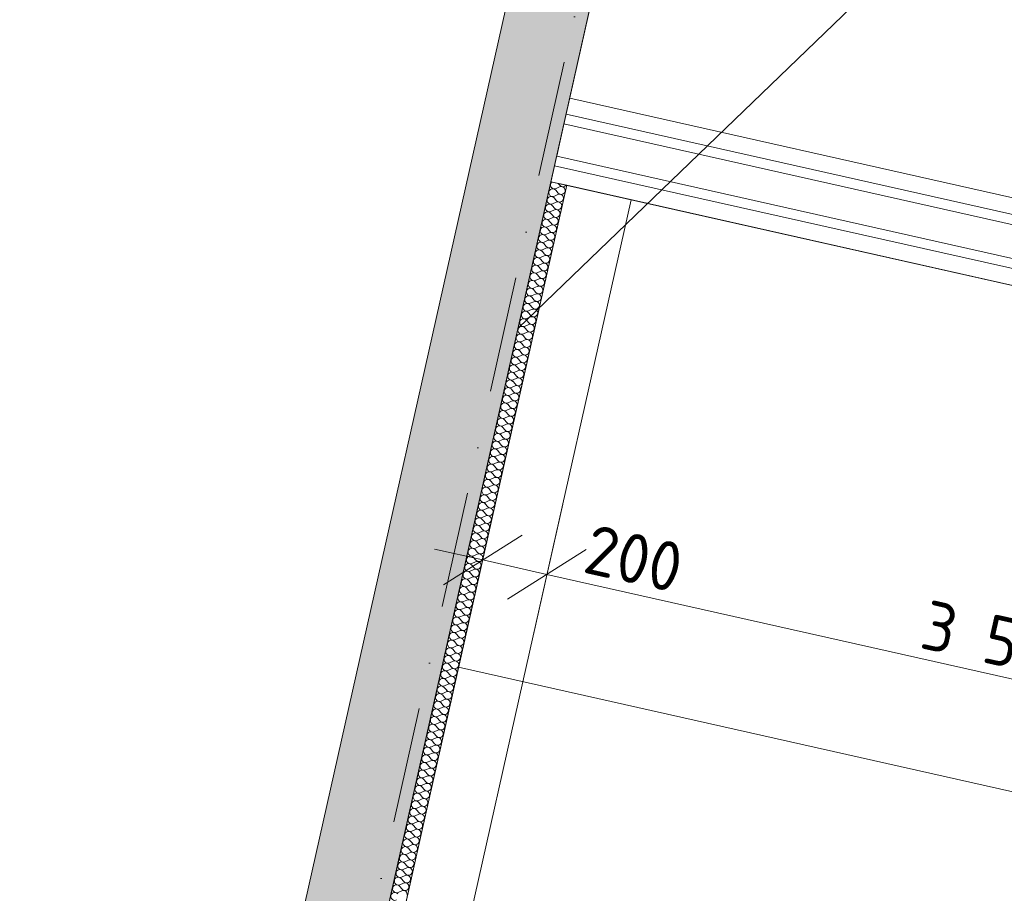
# Model space of a CAD drawing. Header units: millimetres. Extents: x -7218036 to -6936053, y 6003644 to 6210136.
# Tile 64 of 65: x -7192692 to -7189701, y 6147183 to 6149836. Entities that reach past the tile are written whole.
import ezdxf
from ezdxf.enums import TextEntityAlignment as Align

# ---------------------------------------------------------------- set-up
doc = ezdxf.new("R2010")
doc.units = ezdxf.units.MM
doc.header["$MEASUREMENT"] = 0
doc.linetypes.add('Штрихпунктирная', pattern=[670.277762, 352.777767, -176.388884, 0, -141.111112])
for name, color, linetype in [('S - автостоянка.АР', 7, 'Continuous'), ('S - МОП.АР', 7, 'Continuous'), ('АР-Стены_внутренние_пилоны.АР', 7, 'Continuous'), ('АР-Стены_Перегородки_100_.АР', 7, 'Continuous'), ('АР-Стены_Перегородки_межквартирные_200.АР', 7, 'Continuous'), ('АР-Чертеж-Оси_Осевые размеры.АР', 7, 'Continuous'), ('АР-Чертеж-Размеры.АР', 7, 'Continuous')]:
    doc.layers.add(name, color=color, linetype=linetype)
for name, color, linetype, lineweight in [('АР-Лотки_Ном._пера__120', 7, 'Continuous', 0), ('АР-рампа.АР_Ном._пера__1', 7, 'Continuous', 0), ('АР-Стены_внутренние_пилоны.АР_Ном._пера__1', 7, 'Continuous', 5), ('АР-Стены_Перегородки_100_.АР_Ном._пера__1', 7, 'Continuous', 5), ('АР-Стены_Перегородки_межквартирные_200.АР_Ном._пера__1', 7, 'Continuous', 0), ('АР-Чертеж-Оси_Осевые размеры.АР_Ном._пера__120', 7, 'Continuous', 0), ('АР-Чертеж-Размеры.АР_Ном._пера__1', 7, 'Continuous', 0)]:
    doc.layers.add(name, color=color, linetype=linetype, lineweight=lineweight)
doc.styles.add('РЎР“Р•РќР•Р\xa0РР\xa0_РЎРўРР›Р¬_1', font='GOST_Common.ttf')
doc.styles.add('РЎР“Р•РќР•Р\xa0РР\xa0_РЎРўРР›Р¬_3', font='GOTHIC.TTF')
doc.dimstyles.new('СГЕНЕРИР_СТИЛЬ__10', dxfattribs={"dimtxt": 150, "dimasz": 190, "dimexe": 0.18, "dimexo": 2000, "dimgap": 0, "dimtad": 1, "dimdec": 0, "dimzin": 0, "dimdsep": 46, "dimtxsty": 'РЎР“Р•РќР•Р\xa0РР\xa0_РЎРўРР›Р¬_1', "dimblk": 'ARROWHEAD_6', "dimblk1": 'ARROWHEAD_6', "dimblk2": 'ARROWHEAD_6', "dimcen": 0.09, "dimclrd": 7, "dimclre": 7, "dimclrt": 7, "dimazin": 0, "dimtfac": 1, "dimtdec": 4, "dimtmove": 2, "dimatfit": 3, "dimfxl": 0, "dimtolj": 1, "dimtzin": 0, "dimarcsym": 0})
doc.dimstyles.new('СГЕНЕРИР_СТИЛЬ__8', dxfattribs={"dimtxt": 150, "dimasz": 190, "dimexe": 0.18, "dimexo": 2000, "dimgap": 0, "dimtad": 1, "dimdec": 0, "dimzin": 0, "dimdsep": 46, "dimtxsty": 'РЎР“Р•РќР•Р\xa0РР\xa0_РЎРўРР›Р¬_1', "dimblk": 'ARROWHEAD_6', "dimblk1": 'ARROWHEAD_6', "dimblk2": 'ARROWHEAD_6', "dimcen": 0.09, "dimclrd": 7, "dimclre": 7, "dimclrt": 7, "dimazin": 0, "dimtfac": 1, "dimtdec": 4, "dimtmove": 0, "dimatfit": 3, "dimfxl": 0, "dimtolj": 1, "dimtzin": 0, "dimarcsym": 0})

# ---------------------------------------------------------------- blocks, each defined once
blk = doc.blocks.new('*X738', base_point=(-6566190.3, 6562677.8))
at = {"layer": 'АР-Стены_Перегородки_100_.АР_Ном._пера__1', "color": 7, "linetype": 'Continuous', "lineweight": 0}
for p, q in [((-7191062.7, 6149323.2), (-7191051.9, 6149328.1)), ((-7191056.1, 6149338.8), (-7191050.8, 6149332.7)), ((-7191069, 6149295.3), (-7191061.3, 6149286.3)), ((-7191068, 6149300), (-7191057.1, 6149304.8)), ((-7191063.8, 6149318.6), (-7191056.1, 6149309.5)), ((-7191074.2, 6149272.1), (-7191066.5, 6149263)), ((-7191073.2, 6149276.7), (-7191062.3, 6149281.6)), ((-7191079.4, 6149248.9), (-7191071.7, 6149239.8)), ((-7191078.4, 6149253.5), (-7191067.5, 6149258.4)), ((-7191088.8, 6149207), (-7191078, 6149211.9)), ((-7191084.7, 6149225.6), (-7191076.9, 6149216.6)), ((-7191083.6, 6149230.3), (-7191072.8, 6149235.2)), ((-7191095.1, 6149179.2), (-7191087.4, 6149170.1)), ((-7191094, 6149183.8), (-7191083.2, 6149188.7)), ((-7191089.9, 6149202.4), (-7191082.1, 6149193.3)), ((-7191100.3, 6149155.9), (-7191092.6, 6149146.9)), ((-7191099.3, 6149160.6), (-7191088.4, 6149165.5)), ((-7191109.7, 6149114.1), (-7191098.8, 6149119)), ((-7191105.5, 6149132.7), (-7191097.8, 6149123.6)), ((-7191104.5, 6149137.3), (-7191093.6, 6149142.2)), ((-7191116, 6149086.2), (-7191108.2, 6149077.2)), ((-7191114.9, 6149090.9), (-7191104.1, 6149095.8)), ((-7191110.7, 6149109.5), (-7191103, 6149100.4)), ((-7191121.2, 6149063), (-7191113.4, 6149054)), ((-7191120.1, 6149067.7), (-7191109.3, 6149072.5)), ((-7191130.6, 6149021.2), (-7191119.7, 6149026.1)), ((-7191126.4, 6149039.8), (-7191118.7, 6149030.7)), ((-7191125.3, 6149044.4), (-7191114.5, 6149049.3)), ((-7191135.8, 6148998), (-7191124.9, 6149002.8)), ((-7191131.6, 6149016.5), (-7191123.9, 6149007.5)), ((-7191142, 6148970.1), (-7191134.3, 6148961)), ((-7191141, 6148974.7), (-7191130.1, 6148979.6)), ((-7191136.8, 6148993.3), (-7191129.1, 6148984.3)), ((-7191147.2, 6148946.9), (-7191139.5, 6148937.8)), ((-7191146.2, 6148951.5), (-7191135.3, 6148956.4)), ((-7191156.6, 6148905), (-7191145.8, 6148909.9)), ((-7191152.5, 6148923.6), (-7191144.7, 6148914.6)), ((-7191151.4, 6148928.3), (-7191140.6, 6148933.2)), ((-7191162.9, 6148877.2), (-7191155.2, 6148868.1)), ((-7191161.9, 6148881.8), (-7191151, 6148886.7)), ((-7191157.7, 6148900.4), (-7191150, 6148891.3)), ((-7191168.1, 6148853.9), (-7191160.4, 6148844.9)), ((-7191167.1, 6148858.6), (-7191156.2, 6148863.5)), ((-7191177.5, 6148812.1), (-7191166.6, 6148817)), ((-7191173.3, 6148830.7), (-7191165.6, 6148821.6)), ((-7191172.3, 6148835.3), (-7191161.4, 6148840.2)), ((-7191182.7, 6148788.9), (-7191171.9, 6148793.8)), ((-7191178.5, 6148807.5), (-7191170.8, 6148798.4)), ((-7191189, 6148761), (-7191181.3, 6148751.9)), ((-7191187.9, 6148765.7), (-7191177.1, 6148770.5)), ((-7191183.8, 6148784.2), (-7191176, 6148775.2)), ((-7191194.2, 6148737.8), (-7191186.5, 6148728.7)), ((-7191193.2, 6148742.4), (-7191182.3, 6148747.3)), ((-7191203.6, 6148696), (-7191192.7, 6148700.8)), ((-7191199.4, 6148714.5), (-7191191.7, 6148705.5)), ((-7191198.4, 6148719.2), (-7191187.5, 6148724.1)), ((-7191209.8, 6148668.1), (-7191202.1, 6148659)), ((-7191208.8, 6148672.7), (-7191197.9, 6148677.6)), ((-7191204.6, 6148691.3), (-7191196.9, 6148682.3)), ((-7191215.1, 6148644.8), (-7191207.3, 6148635.8)), ((-7191214, 6148649.5), (-7191203.2, 6148654.4)), ((-7191224.5, 6148603), (-7191213.6, 6148607.9)), ((-7191220.3, 6148621.6), (-7191212.5, 6148612.6)), ((-7191219.2, 6148626.3), (-7191208.4, 6148631.1)), ((-7191229.7, 6148579.8), (-7191218.8, 6148584.7)), ((-7191225.5, 6148598.4), (-7191217.8, 6148589.3)), ((-7191235.9, 6148551.9), (-7191228.2, 6148542.9)), ((-7191234.9, 6148556.6), (-7191224, 6148561.5)), ((-7191230.7, 6148575.2), (-7191223, 6148566.1)), ((-7191241.1, 6148528.7), (-7191233.4, 6148519.6)), ((-7191240.1, 6148533.3), (-7191229.2, 6148538.2)), ((-7191250.5, 6148486.9), (-7191239.7, 6148491.8)), ((-7191246.4, 6148505.5), (-7191238.6, 6148496.4)), ((-7191245.3, 6148510.1), (-7191234.5, 6148515)), ((-7191256.8, 6148459), (-7191249.1, 6148449.9)), ((-7191255.7, 6148463.6), (-7191244.9, 6148468.5)), ((-7191251.6, 6148482.2), (-7191243.8, 6148473.2)), ((-7191262, 6148435.8), (-7191254.3, 6148426.7)), ((-7191261, 6148440.4), (-7191250.1, 6148445.3)), ((-7191271.4, 6148394), (-7191260.5, 6148398.8)), ((-7191267.2, 6148412.5), (-7191259.5, 6148403.5)), ((-7191266.2, 6148417.2), (-7191255.3, 6148422.1)), ((-7191276.6, 6148370.7), (-7191265.8, 6148375.6)), ((-7191272.4, 6148389.3), (-7191264.7, 6148380.3)), ((-7191282.9, 6148342.8), (-7191275.1, 6148333.8)), ((-7191281.8, 6148347.5), (-7191271, 6148352.4)), ((-7191277.7, 6148366.1), (-7191269.9, 6148357)), ((-7191288.1, 6148319.6), (-7191280.4, 6148310.6)), ((-7191287, 6148324.3), (-7191276.2, 6148329.1)), ((-7191297.5, 6148277.8), (-7191286.6, 6148282.7)), ((-7191293.3, 6148296.4), (-7191285.6, 6148287.3)), ((-7191292.3, 6148301), (-7191281.4, 6148305.9)), ((-7191303.7, 6148249.9), (-7191296, 6148240.9)), ((-7191302.7, 6148254.6), (-7191291.8, 6148259.4)), ((-7191298.5, 6148273.2), (-7191290.8, 6148264.1)), ((-7191309, 6148226.7), (-7191301.2, 6148217.6)), ((-7191307.9, 6148231.3), (-7191297.1, 6148236.2)), ((-7191318.3, 6148184.9), (-7191307.5, 6148189.8)), ((-7191314.2, 6148203.5), (-7191306.4, 6148194.4)), ((-7191313.1, 6148208.1), (-7191302.3, 6148213)), ((-7191323.6, 6148161.6), (-7191312.7, 6148166.5)), ((-7191319.4, 6148180.2), (-7191311.7, 6148171.2)), ((-7191329.8, 6148133.8), (-7191322.1, 6148124.7)), ((-7191328.8, 6148138.4), (-7191317.9, 6148143.3)), ((-7191324.6, 6148157), (-7191316.9, 6148147.9)), ((-7191335, 6148110.5), (-7191327.3, 6148101.5)), ((-7191334, 6148115.2), (-7191323.1, 6148120.1)), ((-7191344.4, 6148068.7), (-7191333.6, 6148073.6)), ((-7191340.3, 6148087.3), (-7191332.5, 6148078.2)), ((-7191339.2, 6148091.9), (-7191328.4, 6148096.8)), ((-7191350.7, 6148040.8), (-7191343, 6148031.8)), ((-7191349.6, 6148045.5), (-7191338.8, 6148050.4)), ((-7191345.5, 6148064.1), (-7191337.7, 6148055)), ((-7191355.9, 6148017.6), (-7191348.2, 6148008.6)), ((-7191354.9, 6148022.3), (-7191344, 6148027.1)), ((-7191365.3, 6147975.8), (-7191354.4, 6147980.7)), ((-7191361.1, 6147994.4), (-7191353.4, 6147985.3)), ((-7191360.1, 6147999), (-7191349.2, 6148003.9)), ((-7191370.5, 6147952.6), (-7191359.6, 6147957.4)), ((-7191366.3, 6147971.1), (-7191358.6, 6147962.1)), ((-7191376.8, 6147924.7), (-7191369, 6147915.6)), ((-7191375.7, 6147929.3), (-7191364.9, 6147934.2)), ((-7191371.5, 6147947.9), (-7191363.8, 6147938.9)), ((-7191382, 6147901.5), (-7191374.3, 6147892.4)), ((-7191380.9, 6147906.1), (-7191370.1, 6147911)), ((-7191391.4, 6147859.6), (-7191380.5, 6147864.5)), ((-7191387.2, 6147878.2), (-7191379.5, 6147869.2)), ((-7191386.2, 6147882.9), (-7191375.3, 6147887.8)), ((-7191397.6, 6147831.8), (-7191389.9, 6147822.7)), ((-7191396.6, 6147836.4), (-7191385.7, 6147841.3)), ((-7191392.4, 6147855), (-7191384.7, 6147845.9)), ((-7191402.8, 6147808.5), (-7191395.1, 6147799.5)), ((-7191401.8, 6147813.2), (-7191390.9, 6147818.1)), ((-7191412.2, 6147766.7), (-7191401.4, 6147771.6)), ((-7191408.1, 6147785.3), (-7191400.3, 6147776.2)), ((-7191407, 6147789.9), (-7191396.2, 6147794.8)), ((-7191417.5, 6147743.5), (-7191406.6, 6147748.4)), ((-7191413.3, 6147762.1), (-7191405.6, 6147753)), ((-7191423.7, 6147715.6), (-7191416, 6147706.5)), ((-7191422.7, 6147720.3), (-7191411.8, 6147725.1)), ((-7191418.5, 6147738.8), (-7191410.8, 6147729.8)), ((-7191428.9, 6147692.4), (-7191421.2, 6147683.3)), ((-7191427.9, 6147697), (-7191417, 6147701.9)), ((-7191438.3, 6147650.6), (-7191427.5, 6147655.4)), ((-7191434.1, 6147669.1), (-7191426.4, 6147660.1)), ((-7191433.1, 6147673.8), (-7191422.2, 6147678.7)), ((-7191444.6, 6147622.7), (-7191436.8, 6147613.6)), ((-7191443.5, 6147627.3), (-7191432.7, 6147632.2)), ((-7191439.4, 6147645.9), (-7191431.6, 6147636.9)), ((-7191449.8, 6147599.4), (-7191442.1, 6147590.4)), ((-7191448.8, 6147604.1), (-7191437.9, 6147609)), ((-7191459.2, 6147557.6), (-7191448.3, 6147562.5)), ((-7191455, 6147576.2), (-7191447.3, 6147567.2)), ((-7191454, 6147580.9), (-7191443.1, 6147585.7)), ((-7191464.4, 6147534.4), (-7191453.5, 6147539.3)), ((-7191460.2, 6147553), (-7191452.5, 6147543.9)), ((-7191470.7, 6147506.5), (-7191462.9, 6147497.5)), ((-7191469.6, 6147511.2), (-7191458.8, 6147516.1)), ((-7191465.4, 6147529.8), (-7191457.7, 6147520.7)), ((-7191475.9, 6147483.3), (-7191468.1, 6147474.2)), ((-7191474.8, 6147487.9), (-7191464, 6147492.8)), ((-7191485.3, 6147441.5), (-7191474.4, 6147446.4)), ((-7191481.1, 6147460.1), (-7191473.4, 6147451)), ((-7191480, 6147464.7), (-7191469.2, 6147469.6)), ((-7191491.5, 6147413.6), (-7191483.8, 6147404.5)), ((-7191490.5, 6147418.2), (-7191479.6, 6147423.1)), ((-7191486.3, 6147436.8), (-7191478.6, 6147427.8)), ((-7191496.7, 6147390.4), (-7191489, 6147381.3)), ((-7191495.7, 6147395), (-7191484.8, 6147399.9)), ((-7191506.1, 6147348.6), (-7191495.3, 6147353.4)), ((-7191502, 6147367.1), (-7191494.2, 6147358.1)), ((-7191500.9, 6147371.8), (-7191490.1, 6147376.7)), ((-7191511.3, 6147325.3), (-7191500.5, 6147330.2)), ((-7191507.2, 6147343.9), (-7191499.4, 6147334.9)), ((-7191517.6, 6147297.4), (-7191509.9, 6147288.4)), ((-7191516.6, 6147302.1), (-7191505.7, 6147307)), ((-7191512.4, 6147320.7), (-7191504.7, 6147311.6)), ((-7191522.8, 6147274.2), (-7191515.1, 6147265.2)), ((-7191521.8, 6147278.9), (-7191510.9, 6147283.7)), ((-7191532.2, 6147232.4), (-7191521.4, 6147237.3)), ((-7191528, 6147251), (-7191520.3, 6147241.9)), ((-7191527, 6147255.6), (-7191516.1, 6147260.5)), ((-7191538.5, 6147204.5), (-7191530.7, 6147195.5)), ((-7191537.4, 6147209.2), (-7191526.6, 6147214)), ((-7191533.3, 6147227.8), (-7191525.5, 6147218.7)), ((-7191542.6, 6147185.9), (-7191531.8, 6147190.8))]:
    blk.add_line(p, q, dxfattribs=at)
for centre, start, end in [((-7191067.6, 6149334.1), 130.0724, 294.2147), ((-7191047, 6149317.2), 347.3448, 114.2147), ((-7191041.8, 6149340.5), 220.4749, 324.1165), ((-7191078.1, 6149287.6), 40.4749, 294.2147), ((-7191072.8, 6149310.8), 40.4749, 294.2147), ((-7191052.2, 6149294), 347.3448, 114.2147), ((-7191047, 6149317.2), 220.4749, 347.3448), ((-7191083.3, 6149264.4), 40.4749, 294.2147), ((-7191057.4, 6149270.8), 220.4749, 347.3448), ((-7191057.4, 6149270.8), 347.3448, 114.2147), ((-7191052.2, 6149294), 220.4749, 347.3448), ((-7191088.5, 6149241.1), 40.4749, 294.2147), ((-7191067.9, 6149224.3), 347.3448, 114.2147), ((-7191062.7, 6149247.5), 220.4749, 347.3448), ((-7191062.7, 6149247.5), 347.3448, 114.2147), ((-7191098.9, 6149194.7), 40.4749, 294.2147), ((-7191093.7, 6149217.9), 40.4749, 294.2147), ((-7191073.1, 6149201.1), 347.3448, 114.2147), ((-7191067.9, 6149224.3), 220.4749, 347.3448), ((-7191104.1, 6149171.4), 40.4749, 294.2147), ((-7191078.3, 6149177.8), 347.3448, 114.2147), ((-7191073.1, 6149201.1), 220.4749, 347.3448), ((-7191109.4, 6149148.2), 40.4749, 294.2147), ((-7191083.5, 6149154.6), 220.4749, 347.3448), ((-7191083.5, 6149154.6), 347.3448, 114.2147), ((-7191078.3, 6149177.8), 220.4749, 347.3448), ((-7191114.6, 6149125), 40.4749, 294.2147), ((-7191094, 6149108.1), 347.3448, 114.2147), ((-7191088.7, 6149131.4), 220.4749, 347.3448), ((-7191088.7, 6149131.4), 347.3448, 114.2147), ((-7191125, 6149078.5), 40.4749, 294.2147), ((-7191119.8, 6149101.7), 40.4749, 294.2147), ((-7191099.2, 6149084.9), 347.3448, 114.2147), ((-7191094, 6149108.1), 220.4749, 347.3448), ((-7191130.2, 6149055.3), 40.4749, 294.2147), ((-7191104.4, 6149061.7), 220.4749, 347.3448), ((-7191104.4, 6149061.7), 347.3448, 114.2147), ((-7191099.2, 6149084.9), 220.4749, 347.3448), ((-7191135.4, 6149032), 40.4749, 294.2147), ((-7191114.8, 6149015.2), 347.3448, 114.2147), ((-7191109.6, 6149038.4), 220.4749, 347.3448), ((-7191109.6, 6149038.4), 347.3448, 114.2147), ((-7191145.9, 6148985.6), 40.4749, 294.2147), ((-7191140.7, 6149008.8), 40.4749, 294.2147), ((-7191120, 6148992), 347.3448, 114.2147), ((-7191114.8, 6149015.2), 220.4749, 347.3448), ((-7191151.1, 6148962.4), 40.4749, 294.2147), ((-7191125.2, 6148968.8), 220.4749, 347.3448), ((-7191125.2, 6148968.8), 347.3448, 114.2147), ((-7191120, 6148992), 220.4749, 347.3448), ((-7191156.3, 6148939.1), 40.4749, 294.2147), ((-7191130.5, 6148945.5), 220.4749, 347.3448), ((-7191130.5, 6148945.5), 347.3448, 114.2147), ((-7191161.5, 6148915.9), 40.4749, 294.2147), ((-7191140.9, 6148899.1), 347.3448, 114.2147), ((-7191135.7, 6148922.3), 220.4749, 347.3448), ((-7191135.7, 6148922.3), 347.3448, 114.2147), ((-7191172, 6148869.4), 40.4749, 294.2147), ((-7191166.7, 6148892.7), 40.4749, 294.2147), ((-7191146.1, 6148875.8), 347.3448, 114.2147), ((-7191140.9, 6148899.1), 220.4749, 347.3448), ((-7191177.2, 6148846.2), 40.4749, 294.2147), ((-7191151.3, 6148852.6), 220.4749, 347.3448), ((-7191151.3, 6148852.6), 347.3448, 114.2147), ((-7191146.1, 6148875.8), 220.4749, 347.3448), ((-7191182.4, 6148823), 40.4749, 294.2147), ((-7191161.8, 6148806.1), 347.3448, 114.2147), ((-7191156.5, 6148829.4), 220.4749, 347.3448), ((-7191156.5, 6148829.4), 347.3448, 114.2147), ((-7191192.8, 6148776.5), 40.4749, 294.2147), ((-7191187.6, 6148799.7), 40.4749, 294.2147), ((-7191167, 6148782.9), 347.3448, 114.2147), ((-7191161.8, 6148806.1), 220.4749, 347.3448), ((-7191198, 6148753.3), 40.4749, 294.2147), ((-7191172.2, 6148759.7), 220.4749, 347.3448), ((-7191172.2, 6148759.7), 347.3448, 114.2147), ((-7191167, 6148782.9), 220.4749, 347.3448), ((-7191203.3, 6148730), 40.4749, 294.2147), ((-7191177.4, 6148736.4), 220.4749, 347.3448), ((-7191177.4, 6148736.4), 347.3448, 114.2147), ((-7191208.5, 6148706.8), 40.4749, 294.2147), ((-7191187.8, 6148690), 347.3448, 114.2147), ((-7191182.6, 6148713.2), 220.4749, 347.3448), ((-7191182.6, 6148713.2), 347.3448, 114.2147), ((-7191218.9, 6148660.4), 40.4749, 294.2147), ((-7191213.7, 6148683.6), 40.4749, 294.2147), ((-7191193.1, 6148666.8), 347.3448, 114.2147), ((-7191187.8, 6148690), 220.4749, 347.3448), ((-7191224.1, 6148637.1), 40.4749, 294.2147), ((-7191198.3, 6148643.5), 220.4749, 347.3448), ((-7191198.3, 6148643.5), 347.3448, 114.2147), ((-7191193.1, 6148666.8), 220.4749, 347.3448), ((-7191229.3, 6148613.9), 40.4749, 294.2147), ((-7191208.7, 6148597.1), 347.3448, 114.2147), ((-7191203.5, 6148620.3), 220.4749, 347.3448), ((-7191203.5, 6148620.3), 347.3448, 114.2147), ((-7191239.8, 6148567.4), 40.4749, 294.2147), ((-7191234.5, 6148590.7), 40.4749, 294.2147), ((-7191213.9, 6148573.8), 347.3448, 114.2147), ((-7191208.7, 6148597.1), 220.4749, 347.3448), ((-7191245, 6148544.2), 40.4749, 294.2147), ((-7191219.1, 6148550.6), 220.4749, 347.3448), ((-7191219.1, 6148550.6), 347.3448, 114.2147), ((-7191213.9, 6148573.8), 220.4749, 347.3448), ((-7191250.2, 6148521), 40.4749, 294.2147), ((-7191224.4, 6148527.4), 220.4749, 347.3448), ((-7191224.4, 6148527.4), 347.3448, 114.2147), ((-7191255.4, 6148497.7), 40.4749, 294.2147), ((-7191234.8, 6148480.9), 347.3448, 114.2147), ((-7191229.6, 6148504.1), 220.4749, 347.3448), ((-7191229.6, 6148504.1), 347.3448, 114.2147), ((-7191265.8, 6148451.3), 40.4749, 294.2147), ((-7191260.6, 6148474.5), 40.4749, 294.2147), ((-7191240, 6148457.7), 347.3448, 114.2147), ((-7191234.8, 6148480.9), 220.4749, 347.3448), ((-7191271.1, 6148428), 40.4749, 294.2147), ((-7191245.2, 6148434.4), 220.4749, 347.3448), ((-7191245.2, 6148434.4), 347.3448, 114.2147), ((-7191240, 6148457.7), 220.4749, 347.3448), ((-7191276.3, 6148404.8), 40.4749, 294.2147), ((-7191255.7, 6148388), 347.3448, 114.2147), ((-7191250.4, 6148411.2), 220.4749, 347.3448), ((-7191250.4, 6148411.2), 347.3448, 114.2147), ((-7191286.7, 6148358.3), 40.4749, 294.2147), ((-7191281.5, 6148381.6), 40.4749, 294.2147), ((-7191260.9, 6148364.7), 347.3448, 114.2147), ((-7191255.7, 6148388), 220.4749, 347.3448), ((-7191291.9, 6148335.1), 40.4749, 294.2147), ((-7191266.1, 6148341.5), 220.4749, 347.3448), ((-7191266.1, 6148341.5), 347.3448, 114.2147), ((-7191260.9, 6148364.7), 220.4749, 347.3448), ((-7191297.1, 6148311.9), 40.4749, 294.2147), ((-7191271.3, 6148318.3), 220.4749, 347.3448), ((-7191271.3, 6148318.3), 347.3448, 114.2147), ((-7191302.4, 6148288.7), 40.4749, 294.2147), ((-7191281.7, 6148271.8), 347.3448, 114.2147), ((-7191276.5, 6148295.1), 220.4749, 347.3448), ((-7191276.5, 6148295.1), 347.3448, 114.2147), ((-7191312.8, 6148242.2), 40.4749, 294.2147), ((-7191307.6, 6148265.4), 40.4749, 294.2147), ((-7191287, 6148248.6), 347.3448, 114.2147), ((-7191281.7, 6148271.8), 220.4749, 347.3448), ((-7191318, 6148219), 40.4749, 294.2147), ((-7191292.2, 6148225.4), 220.4749, 347.3448), ((-7191292.2, 6148225.4), 347.3448, 114.2147), ((-7191287, 6148248.6), 220.4749, 347.3448), ((-7191323.2, 6148195.7), 40.4749, 294.2147), ((-7191302.6, 6148178.9), 347.3448, 114.2147), ((-7191297.4, 6148202.1), 220.4749, 347.3448), ((-7191297.4, 6148202.1), 347.3448, 114.2147), ((-7191333.7, 6148149.3), 40.4749, 294.2147), ((-7191328.4, 6148172.5), 40.4749, 294.2147), ((-7191307.8, 6148155.7), 347.3448, 114.2147), ((-7191302.6, 6148178.9), 220.4749, 347.3448), ((-7191338.9, 6148126), 40.4749, 294.2147), ((-7191313, 6148132.4), 220.4749, 347.3448), ((-7191313, 6148132.4), 347.3448, 114.2147), ((-7191307.8, 6148155.7), 220.4749, 347.3448), ((-7191344.1, 6148102.8), 40.4749, 294.2147), ((-7191318.3, 6148109.2), 220.4749, 347.3448), ((-7191318.3, 6148109.2), 347.3448, 114.2147), ((-7191349.3, 6148079.6), 40.4749, 294.2147), ((-7191328.7, 6148062.7), 347.3448, 114.2147), ((-7191323.5, 6148086), 220.4749, 347.3448), ((-7191323.5, 6148086), 347.3448, 114.2147), ((-7191359.7, 6148033.1), 40.4749, 294.2147), ((-7191354.5, 6148056.3), 40.4749, 294.2147), ((-7191333.9, 6148039.5), 347.3448, 114.2147), ((-7191328.7, 6148062.7), 220.4749, 347.3448), ((-7191365, 6148009.9), 40.4749, 294.2147), ((-7191339.1, 6148016.3), 220.4749, 347.3448), ((-7191339.1, 6148016.3), 347.3448, 114.2147), ((-7191333.9, 6148039.5), 220.4749, 347.3448), ((-7191370.2, 6147986.7), 40.4749, 294.2147), ((-7191349.5, 6147969.8), 347.3448, 114.2147), ((-7191344.3, 6147993), 220.4749, 347.3448), ((-7191344.3, 6147993), 347.3448, 114.2147), ((-7191380.6, 6147940.2), 40.4749, 294.2147), ((-7191375.4, 6147963.4), 40.4749, 294.2147), ((-7191354.8, 6147946.6), 347.3448, 114.2147), ((-7191349.5, 6147969.8), 220.4749, 347.3448), ((-7191385.8, 6147917), 40.4749, 294.2147), ((-7191360, 6147923.4), 220.4749, 347.3448), ((-7191360, 6147923.4), 347.3448, 114.2147), ((-7191354.8, 6147946.6), 220.4749, 347.3448), ((-7191391, 6147893.7), 40.4749, 294.2147), ((-7191365.2, 6147900.1), 220.4749, 347.3448), ((-7191365.2, 6147900.1), 347.3448, 114.2147), ((-7191396.3, 6147870.5), 40.4749, 294.2147), ((-7191375.6, 6147853.7), 347.3448, 114.2147), ((-7191370.4, 6147876.9), 220.4749, 347.3448), ((-7191370.4, 6147876.9), 347.3448, 114.2147), ((-7191406.7, 6147824), 40.4749, 294.2147), ((-7191401.5, 6147847.3), 40.4749, 294.2147), ((-7191380.8, 6147830.4), 347.3448, 114.2147), ((-7191375.6, 6147853.7), 220.4749, 347.3448), ((-7191411.9, 6147800.8), 40.4749, 294.2147), ((-7191386.1, 6147807.2), 220.4749, 347.3448), ((-7191386.1, 6147807.2), 347.3448, 114.2147), ((-7191380.8, 6147830.4), 220.4749, 347.3448), ((-7191417.1, 6147777.6), 40.4749, 294.2147), ((-7191396.5, 6147760.7), 347.3448, 114.2147), ((-7191391.3, 6147784), 220.4749, 347.3448), ((-7191391.3, 6147784), 347.3448, 114.2147), ((-7191427.6, 6147731.1), 40.4749, 294.2147), ((-7191422.3, 6147754.3), 40.4749, 294.2147), ((-7191401.7, 6147737.5), 347.3448, 114.2147), ((-7191396.5, 6147760.7), 220.4749, 347.3448), ((-7191432.8, 6147707.9), 40.4749, 294.2147), ((-7191406.9, 6147714.3), 220.4749, 347.3448), ((-7191406.9, 6147714.3), 347.3448, 114.2147), ((-7191401.7, 6147737.5), 220.4749, 347.3448), ((-7191438, 6147684.6), 40.4749, 294.2147), ((-7191412.1, 6147691), 220.4749, 347.3448), ((-7191412.1, 6147691), 347.3448, 114.2147), ((-7191448.4, 6147638.2), 40.4749, 294.2147), ((-7191443.2, 6147661.4), 40.4749, 294.2147), ((-7191422.6, 6147644.6), 347.3448, 114.2147), ((-7191417.4, 6147667.8), 220.4749, 347.3448), ((-7191417.4, 6147667.8), 347.3448, 114.2147), ((-7191453.6, 6147615), 40.4749, 294.2147), ((-7191427.8, 6147621.4), 347.3448, 114.2147), ((-7191422.6, 6147644.6), 220.4749, 347.3448), ((-7191458.8, 6147591.7), 40.4749, 294.2147), ((-7191433, 6147598.1), 220.4749, 347.3448), ((-7191433, 6147598.1), 347.3448, 114.2147), ((-7191427.8, 6147621.4), 220.4749, 347.3448), ((-7191464.1, 6147568.5), 40.4749, 294.2147), ((-7191443.4, 6147551.7), 347.3448, 114.2147), ((-7191438.2, 6147574.9), 220.4749, 347.3448), ((-7191438.2, 6147574.9), 347.3448, 114.2147), ((-7191474.5, 6147522), 40.4749, 294.2147), ((-7191469.3, 6147545.3), 40.4749, 294.2147), ((-7191448.7, 6147528.4), 347.3448, 114.2147), ((-7191443.4, 6147551.7), 220.4749, 347.3448), ((-7191479.7, 6147498.8), 40.4749, 294.2147), ((-7191453.9, 6147505.2), 220.4749, 347.3448), ((-7191453.9, 6147505.2), 347.3448, 114.2147), ((-7191448.7, 6147528.4), 220.4749, 347.3448), ((-7191484.9, 6147475.6), 40.4749, 294.2147), ((-7191464.3, 6147458.7), 347.3448, 114.2147), ((-7191459.1, 6147482), 220.4749, 347.3448), ((-7191459.1, 6147482), 347.3448, 114.2147), ((-7191495.4, 6147429.1), 40.4749, 294.2147), ((-7191490.1, 6147452.3), 40.4749, 294.2147), ((-7191469.5, 6147435.5), 347.3448, 114.2147), ((-7191464.3, 6147458.7), 220.4749, 347.3448), ((-7191500.6, 6147405.9), 40.4749, 294.2147), ((-7191474.7, 6147412.3), 347.3448, 114.2147), ((-7191469.5, 6147435.5), 220.4749, 347.3448), ((-7191505.8, 6147382.6), 40.4749, 294.2147), ((-7191480, 6147389), 220.4749, 347.3448), ((-7191480, 6147389), 347.3448, 114.2147), ((-7191474.7, 6147412.3), 220.4749, 347.3448), ((-7191511, 6147359.4), 40.4749, 294.2147), ((-7191490.4, 6147342.6), 347.3448, 114.2147), ((-7191485.2, 6147365.8), 220.4749, 347.3448), ((-7191485.2, 6147365.8), 347.3448, 114.2147), ((-7191521.4, 6147312.9), 40.4749, 294.2147), ((-7191516.2, 6147336.2), 40.4749, 294.2147), ((-7191495.6, 6147319.3), 347.3448, 114.2147), ((-7191490.4, 6147342.6), 220.4749, 347.3448), ((-7191526.7, 6147289.7), 40.4749, 294.2147), ((-7191500.8, 6147296.1), 220.4749, 347.3448), ((-7191500.8, 6147296.1), 347.3448, 114.2147), ((-7191495.6, 6147319.3), 220.4749, 347.3448), ((-7191531.9, 6147266.5), 40.4749, 294.2147), ((-7191511.3, 6147249.7), 347.3448, 114.2147), ((-7191506, 6147272.9), 220.4749, 347.3448), ((-7191506, 6147272.9), 347.3448, 114.2147), ((-7191542.3, 6147220), 40.4749, 294.2147), ((-7191537.1, 6147243.3), 40.4749, 294.2147), ((-7191516.5, 6147226.4), 347.3448, 114.2147), ((-7191511.3, 6147249.7), 220.4749, 347.3448), ((-7191547.5, 6147196.8), 40.4749, 294.2147), ((-7191521.7, 6147203.2), 347.3448, 114.2147), ((-7191516.5, 6147226.4), 220.4749, 347.3448), ((-7191552.7, 6147173.6), 40.4749, 294.2147), ((-7191526.9, 6147180), 347.3448, 114.2147), ((-7191521.7, 6147203.2), 220.4749, 347.3448)]:
    blk.add_arc(centre, 11.9, start, end, dxfattribs=at)
blk = doc.blocks.new('Стена_412_2', base_point=(-7193418.8, 6138694.5))
at = {"layer": 'АР-Стены_Перегородки_100_.АР_Ном._пера__1', "color": 7, "linetype": 'Continuous', "lineweight": 0, "flags": 128}
for points in [[(-7191078.8, 6149344), (-7193467.6, 6138705.5)], [(-7193418.8, 6138694.5), (-7191030, 6149333)], [(-7191078.8, 6149344), (-7191030, 6149333)]]:
    blk.add_lwpolyline(points, dxfattribs=at)
at = {"layer": 'АР-Стены_Перегородки_100_.АР', "color": 7, "lineweight": 0}
blk.add_blockref('*X738', (-6566190.3, 6562677.8), dxfattribs=at)
blk = doc.blocks.new('Стена_431_2', base_point=(-7193192.2, 6148487.9))
at = {"layer": 'АР-Стены_Перегородки_межквартирные_200.АР', "linetype": 'Continuous', "lineweight": 0, "true_color": 0x000000}
h = blk.add_hatch(dxfattribs=at)
h.set_pattern_fill('Кирпич_01_0002', color=18, style=0, pattern_type=2)
h.set_pattern_definition([(45, (-6566190.34, 6562677.8), (-159.099026, 159.099026), []), (45, (-6566243.37, 6562730.83), (-159.099026, 159.099026), [])])
h.paths.add_polyline_path([(-7193042.8, 6148582.4), (-7192232.1, 6152192.3), (-7192476, 6152247.1), (-7193286.8, 6148637.2)])
at = {"layer": 'АР-Стены_Перегородки_межквартирные_200.АР_Ном._пера__1', "color": 7, "linetype": 'Continuous', "lineweight": 5, "flags": 128}
for points in [[(-7192476, 6152247.1), (-7193286.8, 6148637.2)], [(-7193042.8, 6148582.4), (-7192232.1, 6152192.3)]]:
    blk.add_lwpolyline(points, dxfattribs=at)
blk = doc.blocks.new('*D1078', base_point=(-6566190.3, 6562677.8))
at = {"layer": 'АР-Чертеж-Размеры.АР_Ном._пера__1', "color": 7, "linetype": 'Continuous', "lineweight": 0}
for p, q in [((-7191042.4, 6148365.2), (-7191131.5, 6147968.5)), ((-7190970.9, 6148227.1), (-7191209.9, 6148075.8)), ((-7191090.4, 6148151.5), (-7191285.6, 6148195.3)), ((-7187675.5, 6147384.5), (-7191090.4, 6148151.5)), ((-7187627.5, 6147598.3), (-7187716.6, 6147201.6)), ((-7187795, 6147308.9), (-7187556, 6147460.2)), ((-7187529.1, 6147351.6), (-7187675.5, 6147384.5))]:
    blk.add_line(p, q, dxfattribs=at)
at = {"layer": 'АР-Чертеж-Размеры.АР_Ном._пера__1', "color": 7, "lineweight": 0, "char_height": 150, "attachment_point": 7, "rotation": 347.342, "style": 'РЎР“Р•РќР•Р\xa0РР\xa0_РЎРўРР›Р¬_1'}
for s, insert in [('\\A1;{\\pql;\\fGOST Common|b0|i0|c204|p0;\\W1.000000;200}', (-7190986.3, 6148158.8)), ('\\A1;{\\pql;\\fGOST Common|b0|i0|c204|p0;\\W1.000000;3\xa0500}', (-7189962.7, 6147928.9)), ('\\A1;{\\pql;\\fGOST Common|b0|i0|c204|p0;\\W1.000000;150}', (-7188047.4, 6147498.8))]:
    blk.add_mtext(s, dxfattribs=dict(at, insert=insert))
blk = doc.blocks.new('ARROWHEAD_6')
at = {"color": 0, "linetype": 'Continuous', "lineweight": 0}
for p, q in [((-0.5, -0.5), (0.5, 0.5)), ((0, 0), (-1, 0))]:
    blk.add_line(p, q, dxfattribs=at)
blk = doc.blocks.new('*D1079', base_point=(-6566190.3, 6562677.8))
at = {"layer": 'АР-Чертеж-Размеры.АР_Ном._пера__1', "color": 7, "linetype": 'Continuous', "lineweight": 0}
for p, q in [((-7191237.6, 6148409.1), (-7191326.7, 6148012.4)), ((-7191405, 6148119.6), (-7191166.1, 6148271)), ((-7191285.6, 6148195.3), (-7191431.9, 6148228.2)), ((-7190970.9, 6148227.1), (-7191209.9, 6148075.8)), ((-7191090.4, 6148151.5), (-7191285.6, 6148195.3))]:
    blk.add_line(p, q, dxfattribs=at)
blk = doc.blocks.new('Стена_445_2', base_point=(-7193607.1, 6138654.8))
at = {"layer": 'АР-Стены_внутренние_пилоны.АР', "linetype": 'Continuous', "lineweight": 0, "true_color": 0x000000}
h = blk.add_hatch(dxfattribs=at)
h.set_pattern_fill('Железобетон__project__0002', color=18, style=0, pattern_type=2)
h.set_pattern_definition([(45, (-6566190.34, 6562677.8), (-84.852814, 84.852814), []), (45, (-6566232.77, 6562720.22), (-84.852814, 84.852814), [90, -30, 0, -30])])
h.paths.add_polyline_path([(-7193452.2, 6138773.8), (-7190559.8, 6151652.2), (-7190803.7, 6151707), (-7193696.2, 6138828.6)])
at = {"layer": 'АР-Стены_внутренние_пилоны.АР_Ном._пера__1', "color": 7, "linetype": 'Continuous', "lineweight": 5, "flags": 128}
for points in [[(-7190803.7, 6151707), (-7193696.2, 6138828.6)], [(-7193452.2, 6138773.8), (-7190559.8, 6151652.2)]]:
    blk.add_lwpolyline(points, dxfattribs=at)
blk = doc.blocks.new('Пандус Прямой 23[255]_2', base_point=(-7189151.8, 6148911.2))
at = {"layer": 'АР-рампа.АР_Ном._пера__1', "color": 7, "linetype": 'Continuous', "lineweight": 0}
for p, q in [((-7191030, 6149333), (-7191358.7, 6147869.5)), ((-7191030, 6149333), (-7189268.9, 6148937.5)), ((-7190834.9, 6149289.2), (-7191163.6, 6147825.6)), ((-7191358.7, 6147869.5), (-7187602.3, 6147025.8))]:
    blk.add_line(p, q, dxfattribs=at)
at = {"layer": 'АР-рампа.АР_Ном._пера__1', "color": 7, "linetype": 'Continuous', "lineweight": 0, "style": 'РЎР“Р•РќР•Р\xa0РР\xa0_РЎРўРР›Р¬_1'}
blk.add_attdef('mainPercentage', text='', height=300, rotation=257.3417, dxfattribs=at).set_placement((-7189174.1, 6148162.9), align=Align.MIDDLE_CENTER)
blk = doc.blocks.new('Пандус Прямой 23[256]_2', base_point=(-7189480.5, 6147447.6))
at = {"layer": 'АР-рампа.АР_Ном._пера__1', "color": 7, "linetype": 'Continuous', "lineweight": 0}
for p, q in [((-7191358.7, 6147869.5), (-7191797, 6145918.1)), ((-7191358.7, 6147869.5), (-7189597.6, 6147473.9)), ((-7191163.6, 6147825.6), (-7191601.9, 6145874.2))]:
    blk.add_line(p, q, dxfattribs=at)
at = {"layer": 'АР-рампа.АР_Ном._пера__1', "color": 7, "linetype": 'Continuous', "lineweight": 0, "style": 'РЎР“Р•РќР•Р\xa0РР\xa0_РЎРўРР›Р¬_1'}
blk.add_attdef('mainPercentage', text='', height=300, rotation=257.3417, dxfattribs=at).set_placement((-7189557.6, 6146455.5), align=Align.MIDDLE_CENTER)
blk = doc.blocks.new('Стандартный Маркер Сетки[290]_2', base_point=(-7179800.8, 6199738.6))
at = {"layer": 'АР-Чертеж-Оси_Осевые размеры.АР_Ном._пера__120', "color": 7, "linetype": 'Штрихпунктирная', "lineweight": 0}
blk.add_line((-7180020, 6198762.9), (-7194792, 6132990.9), dxfattribs=at)
at = {"layer": 'АР-Чертеж-Оси_Осевые размеры.АР_Ном._пера__120', "color": 7, "lineweight": 0, "style": 'РЎР“Р•РќР•Р\xa0РР\xa0_РЎРўРР›Р¬_3'}
blk.add_attdef('AC_MarkerText_1', text='', height=350, rotation=347.3417, dxfattribs=at).set_placement((-7195050.8, 6131708.4), align=Align.TOP_CENTER)

msp = doc.modelspace()

# ---------------------------------------------------------------- linework, layer by layer
at = {"layer": 'S - автостоянка.АР', "color": 254, "linetype": 'Continuous', "lineweight": 0, "true_color": 0xd6d6d6, "flags": 128}
msp.add_lwpolyline([(-7183495.6, 6171537.6), (-7186771.6, 6156917.4), (-7186771.4, 6156917.4), (-7186859, 6156527.1), (-7188030.7, 6156790.3), (-7188979.3, 6157003.3), (-7189022.1, 6156812.8), (-7189383.3, 6156893.9), (-7191078.3, 6149343.8), (-7183536.7, 6147650), (-7182586.4, 6151881.4), (-7179272.2, 6151137.1)], dxfattribs=at)
at = {"layer": 'S - МОП.АР', "color": 254, "linetype": 'Continuous', "lineweight": 0, "true_color": 0xd6d6d6, "flags": 128}
msp.add_lwpolyline([(-7193178.3, 6139993.2), (-7193469.8, 6138695.5), (-7185927.8, 6137001.6), (-7183536.1, 6147649.9), (-7191078.2, 6149343.8), (-7191576.4, 6147125.5), (-7191576.5, 6147125.5), (-7192214.2, 6144286), (-7192477.2, 6143115.2), (-7192915.4, 6141164.1)], close=True, dxfattribs=at)
at = {"layer": 'АР-Лотки_Ном._пера__120', "color": 7, "linetype": 'Continuous', "lineweight": 0}
for p, q in [((-7191178.2, 6148898.9), (-7185110.6, 6154740.2)), ((-7183479.7, 6147903.7), (-7191021.3, 6149597.5)), ((-7183490.7, 6147854.9), (-7191032.2, 6149548.7)), ((-7183525.8, 6147698.8), (-7191067.3, 6149392.6)), ((-7183536.7, 6147650), (-7191078.2, 6149343.8))]:
    msp.add_line(p, q, dxfattribs=at)
at = {"layer": 'АР-Лотки_Ном._пера__120', "color": 7, "linetype": 'Continuous', "lineweight": 0, "flags": 128}
msp.add_lwpolyline([(-7191060.7, 6149421.9), (-7191038.8, 6149519.5), (-7183497.3, 6147825.7), (-7183519.2, 6147728.1)], close=True, dxfattribs=at)

# ---------------------------------------------------------------- block references
at = {"layer": 'АР-рампа.АР_Ном._пера__1', "color": 7, "linetype": 'Continuous', "lineweight": 0}
for name, p in [('Пандус Прямой 23[255]_2', (-7189151.8, 6148911.2)), ('Пандус Прямой 23[256]_2', (-7189480.5, 6147447.6))]:
    msp.add_blockref(name, p, dxfattribs=at)
at = {"layer": 'АР-Стены_внутренние_пилоны.АР', "color": 7, "lineweight": 0}
msp.add_blockref('Стена_445_2', (-7193607.1, 6138654.8), dxfattribs=at)
at = {"layer": 'АР-Стены_Перегородки_100_.АР', "color": 7, "lineweight": 0}
msp.add_blockref('Стена_412_2', (-7193418.8, 6138694.5), dxfattribs=at)
at = {"layer": 'АР-Стены_Перегородки_межквартирные_200.АР', "color": 7, "lineweight": 0}
msp.add_blockref('Стена_431_2', (-7193192.2, 6148487.9), dxfattribs=at)
at = {"layer": 'АР-Чертеж-Оси_Осевые размеры.АР', "color": 8, "linetype": 'Continuous', "lineweight": 15}
msp.add_blockref('Стандартный Маркер Сетки[290]_2', (-7179800.8, 6199738.6), dxfattribs=at)

# ---------------------------------------------------------------- dimensions: what is measured, and where the dimension line sits
at = {"layer": 'АР-Чертеж-Размеры.АР', "color": 7, "linetype": 'Continuous', "lineweight": 0}
for base, p1, p2, dimstyle, picture, middle in [((-7191285.6, 6148195.3), (-7190998.6, 6148560.4), (-7191193.7, 6148604.2), 'СГЕНЕРИР_СТИЛЬ__8', '*D1079', (-7190802.8, 6148194.5)), ((-7191090.4, 6148151.5), (-7187583.7, 6147793.4), (-7190998.6, 6148560.4), 'СГЕНЕРИР_СТИЛЬ__10', '*D1078', (-7189695.2, 6147945.7))]:
    dim = msp.add_linear_dim(base=base, p1=p1, p2=p2, angle=167.342, dimstyle=dimstyle, dxfattribs=at)
    dim.commit()
    dim.dimension.update_dxf_attribs({"geometry": picture, "text_midpoint": middle, "dimtype": 160, "text_rotation": 347.342})

doc.saveas('drawing.dxf')
